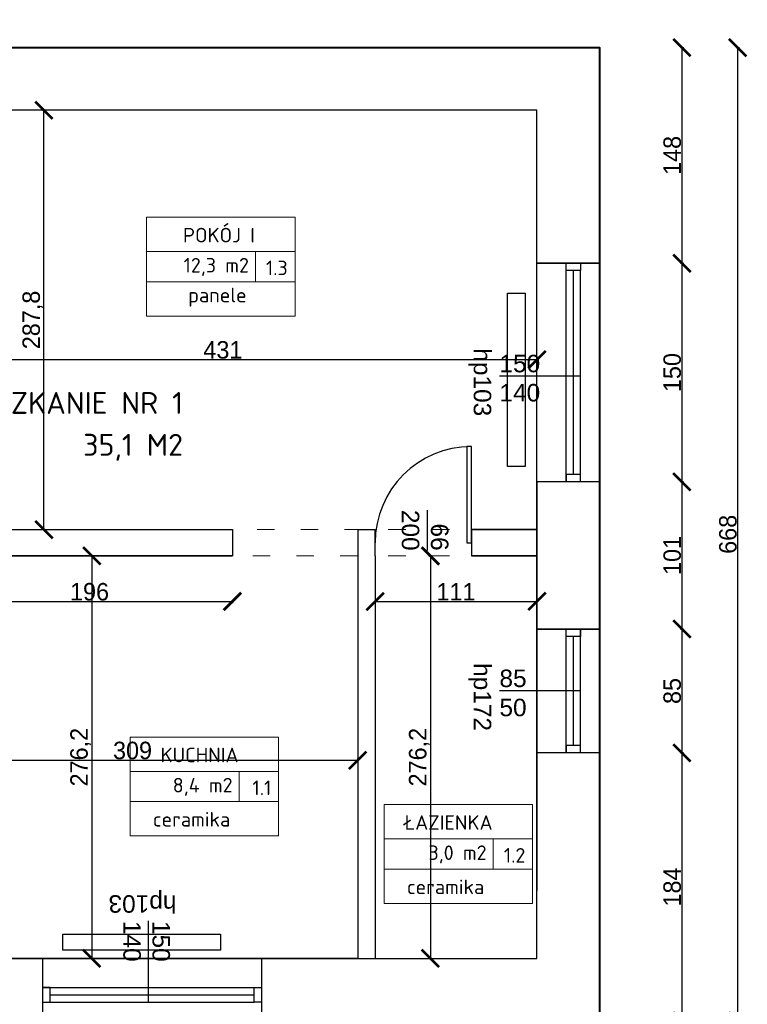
# Model space of a CAD drawing. Header units: inches. Extents: x 2722 to 20832, y 590 to 2922.
# Tile 21 of 25: x 15531 to 16030, y 1586 to 2261. Entities that reach past the tile are written whole.
import ezdxf

# ---------------------------------------------------------------- set-up
doc = ezdxf.new("R2010")
doc.units = ezdxf.units.IN
doc.header["$MEASUREMENT"] = 0
doc.linetypes.add('ACAD_ISO03W100', pattern=[30, 12, -18])
doc.layers.add('Oznaczenia pomieszczeń', color=250, linetype='Continuous', lineweight=9)
doc.styles.add('ISOCPEUR_1', font='isocpeur.ttf', dxfattribs={"height": 10})
doc.dimstyles.new('ISO-25', dxfattribs={"dimtxt": 12, "dimasz": 12, "dimexe": 1.25, "dimexo": 0.625, "dimtad": 1, "dimtoh": 1, "dimdec": 1, "dimtxsty": 'Standard', "dimblk": 'ARCHTICK', "dimcen": 2.5, "dimadec": 0, "dimazin": 0, "dimtfac": 1, "dimtdec": 1, "dimtmove": 0, "dimatfit": 3, "dimldrblk": 'ARCHTICK', "dimfxl": 1, "dimfxlon": 1, "dimarcsym": 0})

# ---------------------------------------------------------------- blocks, each defined once
blk = doc.blocks.new('_ArchTick')
at = {"color": 0, "linetype": 'ByBlock', "const_width": 0.15}
blk.add_lwpolyline([(-0.5, -0.5), (0.5, 0.5)], dxfattribs=at)
blk = doc.blocks.new('*D267')
at = {"color": 0, "lineweight": -2, "transparency": 16777216}
for p, q in [((14980.81, 2491.47), (14980.81, 2493.72)), ((15928.93, 2491.47), (15928.93, 2493.72)), ((14980.81, 2492.47), (15928.93, 2492.47))]:
    blk.add_line(p, q, dxfattribs=at)
at = {"layer": 'Defpoints', "color": 0, "lineweight": 0, "transparency": 16777216}
for p in [(15928.93, 2492.47), (14980.81, 2242.06), (15928.93, 2242.06)]:
    blk.add_point(p, dxfattribs=at)
at = {"color": 0, "lineweight": -2, "transparency": 16777216, "xscale": 12, "yscale": 12, "zscale": 12, "rotation": 180}
blk.add_blockref('_ArchTick', (14980.81, 2492.47), dxfattribs=at)
at = {"color": 0, "lineweight": -2, "transparency": 16777216, "xscale": 12, "yscale": 12, "zscale": 12}
blk.add_blockref('_ArchTick', (15928.93, 2492.47), dxfattribs=at)
at = {"color": 0, "transparency": 16777216, "insert": (15454.87, 2500.09), "char_height": 12, "attachment_point": 5}
blk.add_mtext('948,1', dxfattribs=at)
blk = doc.blocks.new('*D268')
at = {"color": 0, "lineweight": -2, "transparency": 16777216}
for p, q in [((15326.81, 2470.11), (15326.81, 2468.86)), ((15928.93, 2470.11), (15326.81, 2470.11)), ((15928.93, 2469.11), (15928.93, 2471.36))]:
    blk.add_line(p, q, dxfattribs=at)
at = {"layer": 'Defpoints', "color": 0, "lineweight": 0, "transparency": 16777216}
for p in [(15326.81, 2470.11), (15326.81, 2470.11), (15928.93, 2242.06)]:
    blk.add_point(p, dxfattribs=at)
at = {"color": 0, "lineweight": -2, "transparency": 16777216, "xscale": 12, "yscale": 12, "zscale": 12, "rotation": 180}
blk.add_blockref('_ArchTick', (15326.81, 2470.11), dxfattribs=at)
at = {"color": 0, "lineweight": -2, "transparency": 16777216, "xscale": 12, "yscale": 12, "zscale": 12}
blk.add_blockref('_ArchTick', (15928.93, 2470.11), dxfattribs=at)
at = {"color": 0, "transparency": 16777216, "insert": (15627.87, 2477.73), "char_height": 12, "attachment_point": 5}
blk.add_mtext('602,1', dxfattribs=at)
blk = doc.blocks.new('*D276')
at = {"color": 0, "lineweight": -2, "transparency": 16777216}
for p, q in [((15984.43, 2242.06), (15986.68, 2242.06)), ((15985.43, 2242.06), (15985.43, 2094.06)), ((15984.43, 2094.06), (15986.68, 2094.06))]:
    blk.add_line(p, q, dxfattribs=at)
at = {"layer": 'Defpoints', "color": 0, "lineweight": 0, "transparency": 16777216}
for p in [(15928.93, 2242.06), (15928.93, 2094.06), (15985.43, 2094.06)]:
    blk.add_point(p, dxfattribs=at)
at = {"color": 0, "lineweight": -2, "transparency": 16777216, "xscale": 12, "yscale": 12, "zscale": 12}
for p, rotation in [((15985.43, 2242.06), 90), ((15985.43, 2094.06), 270)]:
    blk.add_blockref('_ArchTick', p, dxfattribs=dict(at, rotation=rotation))
at = {"color": 0, "transparency": 16777216, "insert": (15978.81, 2168.06), "char_height": 12, "attachment_point": 5, "rotation": 90}
blk.add_mtext('148', dxfattribs=at)
blk = doc.blocks.new('*D277')
at = {"color": 0, "lineweight": -2, "transparency": 16777216}
for p, q in [((15984.43, 2094.06), (15986.68, 2094.06)), ((15985.43, 2094.06), (15985.43, 1944.06)), ((15984.43, 1944.06), (15986.68, 1944.06))]:
    blk.add_line(p, q, dxfattribs=at)
at = {"layer": 'Defpoints', "color": 0, "lineweight": 0, "transparency": 16777216}
for p in [(15928.93, 2094.06), (15928.93, 1944.06), (15985.43, 1944.06)]:
    blk.add_point(p, dxfattribs=at)
at = {"color": 0, "lineweight": -2, "transparency": 16777216, "xscale": 12, "yscale": 12, "zscale": 12}
for p, rotation in [((15985.43, 2094.06), 90), ((15985.43, 1944.06), 270)]:
    blk.add_blockref('_ArchTick', p, dxfattribs=dict(at, rotation=rotation))
at = {"color": 0, "transparency": 16777216, "insert": (15978.81, 2019.06), "char_height": 12, "attachment_point": 5, "rotation": 90}
blk.add_mtext('150', dxfattribs=at)
blk = doc.blocks.new('*D278')
at = {"color": 0, "lineweight": -2, "transparency": 16777216}
for p, q in [((15984.43, 1944.06), (15986.68, 1944.06)), ((15985.43, 1944.06), (15985.43, 1843.06)), ((15984.43, 1843.06), (15986.68, 1843.06))]:
    blk.add_line(p, q, dxfattribs=at)
at = {"layer": 'Defpoints', "color": 0, "lineweight": 0, "transparency": 16777216}
for p in [(15928.93, 1944.06), (15928.93, 1843.06), (15985.43, 1843.06)]:
    blk.add_point(p, dxfattribs=at)
at = {"color": 0, "lineweight": -2, "transparency": 16777216, "xscale": 12, "yscale": 12, "zscale": 12}
for p, rotation in [((15985.43, 1944.06), 90), ((15985.43, 1843.06), 270)]:
    blk.add_blockref('_ArchTick', p, dxfattribs=dict(at, rotation=rotation))
at = {"color": 0, "transparency": 16777216, "insert": (15978.81, 1893.56), "char_height": 12, "attachment_point": 5, "rotation": 90}
blk.add_mtext('101', dxfattribs=at)
blk = doc.blocks.new('*D279')
at = {"color": 0, "lineweight": -2, "transparency": 16777216}
for p, q in [((15984.43, 1843.06), (15986.68, 1843.06)), ((15985.43, 1843.06), (15985.43, 1758.06)), ((15984.43, 1758.06), (15986.68, 1758.06))]:
    blk.add_line(p, q, dxfattribs=at)
at = {"layer": 'Defpoints', "color": 0, "lineweight": 0, "transparency": 16777216}
for p in [(15928.93, 1843.06), (15928.93, 1758.06), (15985.43, 1758.06)]:
    blk.add_point(p, dxfattribs=at)
at = {"color": 0, "lineweight": -2, "transparency": 16777216, "xscale": 12, "yscale": 12, "zscale": 12}
for p, rotation in [((15985.43, 1843.06), 90), ((15985.43, 1758.06), 270)]:
    blk.add_blockref('_ArchTick', p, dxfattribs=dict(at, rotation=rotation))
at = {"color": 0, "transparency": 16777216, "insert": (15978.81, 1800.56), "char_height": 12, "attachment_point": 5, "rotation": 90}
blk.add_mtext('85', dxfattribs=at)
blk = doc.blocks.new('*D280')
at = {"color": 0, "lineweight": -2, "transparency": 16777216}
for p, q in [((15984.43, 1758.06), (15986.68, 1758.06)), ((15985.43, 1758.06), (15985.43, 1574.06)), ((15984.43, 1574.06), (15986.68, 1574.06))]:
    blk.add_line(p, q, dxfattribs=at)
at = {"layer": 'Defpoints', "color": 0, "lineweight": 0, "transparency": 16777216}
for p in [(15928.93, 1758.06), (15928.93, 1574.06), (15985.43, 1574.06)]:
    blk.add_point(p, dxfattribs=at)
at = {"color": 0, "lineweight": -2, "transparency": 16777216, "xscale": 12, "yscale": 12, "zscale": 12}
for p, rotation in [((15985.43, 1758.06), 90), ((15985.43, 1574.06), 270)]:
    blk.add_blockref('_ArchTick', p, dxfattribs=dict(at, rotation=rotation))
at = {"color": 0, "transparency": 16777216, "insert": (15978.81, 1666.06), "char_height": 12, "attachment_point": 5, "rotation": 90}
blk.add_mtext('184', dxfattribs=at)
blk = doc.blocks.new('*D281')
at = {"color": 0, "lineweight": -2, "transparency": 16777216}
for p, q in [((16022.67, 2242.06), (16024.92, 2242.06)), ((16023.67, 2242.06), (16023.67, 1574.06)), ((16022.67, 1574.06), (16024.92, 1574.06))]:
    blk.add_line(p, q, dxfattribs=at)
at = {"layer": 'Defpoints', "color": 0, "lineweight": 0, "transparency": 16777216}
for p in [(15928.93, 2242.06), (15928.93, 1574.06), (16023.67, 1574.06)]:
    blk.add_point(p, dxfattribs=at)
at = {"color": 0, "lineweight": -2, "transparency": 16777216, "xscale": 12, "yscale": 12, "zscale": 12}
for p, rotation in [((16023.67, 2242.06), 90), ((16023.67, 1574.06), 270)]:
    blk.add_blockref('_ArchTick', p, dxfattribs=dict(at, rotation=rotation))
at = {"color": 0, "transparency": 16777216, "insert": (16017.04, 1908.06), "char_height": 12, "attachment_point": 5, "rotation": 90}
blk.add_mtext('668', dxfattribs=at)
blk = doc.blocks.new('*D343')
at = {"color": 0, "lineweight": -2, "transparency": 16777216}
for p, q in [((15454.93, 2027.94), (15454.93, 2026.69)), ((15454.93, 2027.94), (15885.93, 2027.94)), ((15885.93, 2028.94), (15885.93, 2026.69))]:
    blk.add_line(p, q, dxfattribs=at)
at = {"layer": 'Defpoints', "color": 0, "lineweight": 0, "transparency": 16777216}
for p in [(15454.93, 2028.48), (15885.93, 2032.85), (15885.93, 2027.94)]:
    blk.add_point(p, dxfattribs=at)
at = {"color": 0, "lineweight": -2, "transparency": 16777216, "xscale": 12, "yscale": 12, "zscale": 12, "rotation": 180}
blk.add_blockref('_ArchTick', (15454.93, 2027.94), dxfattribs=at)
at = {"color": 0, "lineweight": -2, "transparency": 16777216, "xscale": 12, "yscale": 12, "zscale": 12}
blk.add_blockref('_ArchTick', (15885.93, 2027.94), dxfattribs=at)
at = {"color": 0, "lineweight": 0, "transparency": 16777216, "insert": (15670.43, 2034.56), "char_height": 12, "attachment_point": 5}
blk.add_mtext('431', dxfattribs=at)
blk = doc.blocks.new('*D346')
at = {"color": 0, "lineweight": -2, "transparency": 16777216}
for p, q in [((15546.63, 2199.06), (15548.88, 2199.06)), ((15547.63, 1911.26), (15547.63, 2199.06)), ((15546.63, 1911.26), (15548.88, 1911.26))]:
    blk.add_line(p, q, dxfattribs=at)
at = {"layer": 'Defpoints', "color": 0, "lineweight": 0, "transparency": 16777216}
for p in [(15540.52, 2199.06), (15547.63, 2199.06), (15544.88, 1911.26)]:
    blk.add_point(p, dxfattribs=at)
at = {"color": 0, "lineweight": -2, "transparency": 16777216, "xscale": 12, "yscale": 12, "zscale": 12}
for p, rotation in [((15547.63, 2199.06), 90), ((15547.63, 1911.26), 270)]:
    blk.add_blockref('_ArchTick', p, dxfattribs=dict(at, rotation=rotation))
at = {"color": 0, "lineweight": 0, "transparency": 16777216, "insert": (15540, 2055.16), "char_height": 12, "attachment_point": 5, "rotation": 90}
blk.add_mtext('287,8', dxfattribs=at)
blk = doc.blocks.new('*D347')
at = {"color": 0, "lineweight": -2, "transparency": 16777216}
for p, q in [((15774.93, 1863.04), (15774.93, 1860.79)), ((15774.93, 1862.04), (15885.93, 1862.04)), ((15885.93, 1863.04), (15885.93, 1860.79))]:
    blk.add_line(p, q, dxfattribs=at)
at = {"layer": 'Defpoints', "color": 0, "lineweight": 0, "transparency": 16777216}
for p in [(15774.93, 1871.68), (15885.93, 1871.68), (15885.93, 1862.04)]:
    blk.add_point(p, dxfattribs=at)
at = {"color": 0, "lineweight": -2, "transparency": 16777216, "xscale": 12, "yscale": 12, "zscale": 12, "rotation": 180}
blk.add_blockref('_ArchTick', (15774.93, 1862.04), dxfattribs=at)
at = {"color": 0, "lineweight": -2, "transparency": 16777216, "xscale": 12, "yscale": 12, "zscale": 12}
blk.add_blockref('_ArchTick', (15885.93, 1862.04), dxfattribs=at)
at = {"color": 0, "lineweight": 0, "transparency": 16777216, "insert": (15830.43, 1868.66), "char_height": 12, "attachment_point": 5}
blk.add_mtext('111', dxfattribs=at)
blk = doc.blocks.new('*D348')
at = {"color": 0, "lineweight": -2, "transparency": 16777216}
for p, q in [((15813.84, 1893.26), (15811.59, 1893.26)), ((15812.84, 1893.26), (15812.84, 1617.06)), ((15813.84, 1617.06), (15811.59, 1617.06))]:
    blk.add_line(p, q, dxfattribs=at)
at = {"layer": 'Defpoints', "color": 0, "lineweight": 0, "transparency": 16777216}
for p in [(15863.43, 1893.26), (15812.84, 1617.06), (15863.43, 1617.06)]:
    blk.add_point(p, dxfattribs=at)
at = {"color": 0, "lineweight": -2, "transparency": 16777216, "xscale": 12, "yscale": 12, "zscale": 12}
for p, rotation in [((15812.84, 1893.26), 90), ((15812.84, 1617.06), 270)]:
    blk.add_blockref('_ArchTick', p, dxfattribs=dict(at, rotation=rotation))
at = {"color": 0, "lineweight": 0, "transparency": 16777216, "insert": (15805.21, 1755.16), "char_height": 12, "attachment_point": 5, "rotation": 90}
blk.add_mtext('276,2', dxfattribs=at)
blk = doc.blocks.new('*D349')
at = {"color": 0, "lineweight": -2, "transparency": 16777216}
for p, q in [((15581.45, 1893.26), (15579.2, 1893.26)), ((15580.45, 1893.26), (15580.45, 1617.06)), ((15581.45, 1617.06), (15579.2, 1617.06))]:
    blk.add_line(p, q, dxfattribs=at)
at = {"layer": 'Defpoints', "color": 0, "lineweight": 0, "transparency": 16777216}
for p in [(15605, 1893.26), (15580.45, 1617.06), (15596.23, 1617.06)]:
    blk.add_point(p, dxfattribs=at)
at = {"color": 0, "lineweight": -2, "transparency": 16777216, "xscale": 12, "yscale": 12, "zscale": 12}
for p, rotation in [((15580.45, 1893.26), 90), ((15580.45, 1617.06), 270)]:
    blk.add_blockref('_ArchTick', p, dxfattribs=dict(at, rotation=rotation))
at = {"color": 0, "lineweight": 0, "transparency": 16777216, "insert": (15572.82, 1755.16), "char_height": 12, "attachment_point": 5, "rotation": 90}
blk.add_mtext('276,2', dxfattribs=at)
blk = doc.blocks.new('*D350')
at = {"color": 0, "lineweight": -2, "transparency": 16777216}
for p, q in [((15453.93, 1752.04), (15453.93, 1754.29)), ((15453.93, 1753.04), (15762.93, 1753.04)), ((15762.93, 1752.04), (15762.93, 1754.29))]:
    blk.add_line(p, q, dxfattribs=at)
at = {"layer": 'Defpoints', "color": 0, "lineweight": 0, "transparency": 16777216}
for p in [(15762.93, 1753.04), (15453.93, 1743.4), (15762.93, 1743.4)]:
    blk.add_point(p, dxfattribs=at)
at = {"color": 0, "lineweight": -2, "transparency": 16777216, "xscale": 12, "yscale": 12, "zscale": 12, "rotation": 180}
blk.add_blockref('_ArchTick', (15453.93, 1753.04), dxfattribs=at)
at = {"color": 0, "lineweight": -2, "transparency": 16777216, "xscale": 12, "yscale": 12, "zscale": 12}
blk.add_blockref('_ArchTick', (15762.93, 1753.04), dxfattribs=at)
at = {"color": 0, "lineweight": 0, "transparency": 16777216, "insert": (15608.43, 1759.67), "char_height": 12, "attachment_point": 5}
blk.add_mtext('309', dxfattribs=at)
blk = doc.blocks.new('*D351')
at = {"color": 0, "lineweight": -2, "transparency": 16777216}
for p, q in [((15480.93, 1862.97), (15480.93, 1860.72)), ((15480.93, 1861.97), (15676.93, 1861.97)), ((15676.93, 1862.97), (15676.93, 1860.72))]:
    blk.add_line(p, q, dxfattribs=at)
at = {"layer": 'Defpoints', "color": 0, "lineweight": 0, "transparency": 16777216}
for p in [(15480.93, 1893.26), (15676.93, 1893.26), (15676.93, 1861.97)]:
    blk.add_point(p, dxfattribs=at)
at = {"color": 0, "lineweight": -2, "transparency": 16777216, "xscale": 12, "yscale": 12, "zscale": 12, "rotation": 180}
blk.add_blockref('_ArchTick', (15480.93, 1861.97), dxfattribs=at)
at = {"color": 0, "lineweight": -2, "transparency": 16777216, "xscale": 12, "yscale": 12, "zscale": 12}
blk.add_blockref('_ArchTick', (15676.93, 1861.97), dxfattribs=at)
at = {"color": 0, "lineweight": 0, "transparency": 16777216, "insert": (15578.93, 1868.59), "char_height": 12, "attachment_point": 5}
blk.add_mtext('196', dxfattribs=at)

msp = doc.modelspace()

# ---------------------------------------------------------------- linework, layer by layer
for p, q in [((15928.93, 2242.06), (14984.81, 2242.06)), ((15928.93, 2094.06), (15928.93, 2242.06)), ((15885.93, 2199.06), (15454.93, 2199.06)), ((15928.93, 2094.06), (15885.93, 2094.06)), ((15885.93, 1944.06), (15885.93, 2094.06)), ((15885.93, 2094.06), (15928.93, 2094.06)), ((15905.93, 2089.06), (15905.93, 2094.06)), ((15905.93, 1944.06), (15905.93, 2089.06)), ((15915.93, 2089.06), (15905.93, 2089.06)), ((15910.93, 1949.06), (15910.93, 2089.06)), ((15915.93, 2094.06), (15915.93, 2089.06)), ((15915.93, 1944.06), (15915.93, 2089.06)), ((15928.93, 1944.06), (15928.93, 2094.06)), ((15915.93, 2016.56), (15860.21, 2016.56)), ((15840.93, 1968.26), (15837.93, 1968.26)), ((15837.93, 1968.26), (15837.93, 1902.26)), ((15840.93, 1902.26), (15840.93, 1968.26)), ((15915.93, 1949.06), (15905.93, 1949.06)), ((15905.93, 1949.06), (15905.93, 1944.06)), ((15915.93, 1944.06), (15915.93, 1949.06)), ((15928.93, 1944.06), (15885.93, 1944.06)), ((15885.93, 1944.06), (15885.93, 1663.5)), ((15928.93, 1944.06), (15885.93, 1944.06)), ((15928.93, 1843.06), (15928.93, 1944.06)), ((15810.52, 1924.72), (15810.52, 1896.86)), ((15480.93, 1911.26), (15676.93, 1911.26)), ((15676.93, 1911.26), (15676.93, 1893.26)), ((15762.93, 1911.26), (15762.93, 1617.06)), ((15762.93, 1911.26), (15774.93, 1911.26)), ((15774.93, 1893.26), (15774.93, 1911.26)), ((15885.93, 1911.26), (15840.93, 1911.26)), ((15840.93, 1911.26), (15840.93, 1893.26)), ((15840.93, 1911.26), (15885.93, 1911.26)), ((15885.93, 1758.06), (15885.93, 1908.06)), ((15837.93, 1902.26), (15840.93, 1902.26)), ((15480.93, 1893.26), (15676.93, 1893.26)), ((15676.93, 1893.26), (15480.93, 1893.26)), ((15774.93, 1893.26), (15774.93, 1617.06)), ((15885.93, 1893.26), (15840.93, 1893.26)), ((15885.93, 1893.26), (15840.93, 1893.26)), ((15840.93, 1893.26), (15885.93, 1893.26)), ((15928.93, 1843.06), (15885.93, 1843.06)), ((15885.93, 1843.06), (15928.93, 1843.06)), ((15905.93, 1758.06), (15905.93, 1843.06)), ((15905.93, 1838.06), (15905.93, 1843.06)), ((15915.93, 1838.06), (15905.93, 1838.06)), ((15910.93, 1763.06), (15910.93, 1838.06)), ((15915.93, 1758.06), (15915.93, 1843.06)), ((15915.93, 1843.06), (15915.93, 1838.06)), ((15928.93, 1758.06), (15928.93, 1843.06)), ((15915.93, 1800.56), (15860.21, 1800.56)), ((15928.93, 1758.06), (15885.93, 1758.06)), ((15928.93, 1758.06), (15885.93, 1758.06)), ((15915.93, 1763.06), (15905.93, 1763.06)), ((15905.93, 1763.06), (15905.93, 1758.06)), ((15915.93, 1758.06), (15915.93, 1763.06)), ((15928.93, 1574.06), (15928.93, 1758.06)), ((15619.43, 1587.06), (15619.43, 1642.78)), ((15762.93, 1617.06), (15453.93, 1617.06)), ((15546.93, 1574.06), (15546.93, 1617.06)), ((15546.93, 1617.06), (15696.93, 1617.06)), ((15696.93, 1617.06), (15696.93, 1574.06)), ((15551.93, 1597.06), (15546.93, 1597.06)), ((15546.93, 1597.06), (15691.93, 1597.06)), ((15551.93, 1587.06), (15551.93, 1597.06)), ((15691.93, 1587.06), (15691.93, 1597.06)), ((15691.93, 1597.06), (15696.93, 1597.06)), ((15551.93, 1592.06), (15691.93, 1592.06)), ((15546.93, 1587.06), (15551.93, 1587.06)), ((15546.93, 1587.06), (15691.93, 1587.06)), ((15696.93, 1587.06), (15691.93, 1587.06))]:
    msp.add_line(p, q)
at = {"lineweight": 0}
for p, q in [((15719.93, 2102.13), (15617.99, 2102.13)), ((15692.84, 2102.13), (15692.84, 2081.39)), ((15719.93, 2081.39), (15617.99, 2081.39)), ((15708.69, 1745.37), (15606.75, 1745.37)), ((15681.6, 1745.37), (15681.6, 1724.62)), ((15708.69, 1724.62), (15606.75, 1724.62)), ((15883.01, 1699.03), (15781.07, 1699.03)), ((15855.92, 1699.03), (15855.92, 1678.28)), ((15883.01, 1678.28), (15781.07, 1678.28))]:
    msp.add_line(p, q, dxfattribs=at)
msp.add_lwpolyline([(14671.93, 2085.06), (14671.93, 1574.06), (15928.93, 1574.06), (15928.93, 2242.06), (14980.81, 2242.06), (14980.81, 2085.06), (14671.93, 2085.06)])
at = {"lineweight": 40}
msp.add_lwpolyline([(14671.93, 2085.06), (14980.81, 2085.06), (14980.81, 2242.06), (15928.93, 2242.06), (15928.93, 1574.06), (14671.93, 1574.06)], dxfattribs=at)
for points in [[(14671.93, 2042.06), (14671.93, 1617.06), (15885.93, 1617.06), (15885.93, 2199.06), (15023.81, 2199.06), (15023.81, 2042.06)], [(15865.66, 2073.49), (15877.96, 2073.49), (15877.96, 1954.6), (15865.66, 1954.6)], [(15668.8, 1633.58), (15668.8, 1622.76), (15560.69, 1622.76), (15560.69, 1633.58)]]:
    msp.add_lwpolyline(points, close=True)
at = {"linetype": 'ACAD_ISO03W100', "lineweight": 0}
for points in [[(15454.87, 2199.06), (15885.93, 2199.06), (15885.93, 1911.26), (15480.93, 1911.26), (15480.93, 1936.06), (15454.93, 1936.06)], [(15885.93, 1893.26), (15774.93, 1893.26), (15774.93, 1617.06), (15885.93, 1617.06)]]:
    msp.add_lwpolyline(points, close=True, dxfattribs=at)
at = {"lineweight": 0}
for points in [[(15719.93, 2057.83), (15617.99, 2057.83), (15617.99, 2125.68), (15719.93, 2125.68)], [(15708.69, 1701.07), (15606.75, 1701.07), (15606.75, 1768.92), (15708.69, 1768.92)], [(15883.01, 1654.73), (15781.07, 1654.73), (15781.07, 1722.58), (15883.01, 1722.58)]]:
    msp.add_lwpolyline(points, close=True, dxfattribs=at)
at = {"linetype": 'ACAD_ISO03W100', "lineweight": 0}
msp.add_lwpolyline([(15453.93, 1858.06), (15480.93, 1858.06), (15480.93, 1893.26), (15762.93, 1893.26), (15762.93, 1617.06), (15453.93, 1617.06), (15453.93, 1858.06)], dxfattribs=at)
msp.add_arc((15840.93, 1902.26), 66, 90, 180)

# ---------------------------------------------------------------- texts
at = {"char_height": 12}
for s, insert, attachment_point, rotation in [('{\\f@Arial Unicode MS|b0|i0|c238|p34;hp103}', (15854.57, 2035.7), 1, 270), ('{\\f@Arial Unicode MS|b0|i0|c238|p34;66\\P200}', (15825.2, 1896.86), 3, 270), ('{\\f@Arial Unicode MS|b0|i0|c238|p34;hp172}', (15854.57, 1819.7), 1, 270), ('{\\f@Arial Unicode MS|b0|i0|c238|p34;hp103}', (15638.57, 1648.42), 1, 180), ('{\\f@Arial Unicode MS|b0|i0|c238|p34;150^I140}', (15634.12, 1642.78), 1, 270)]:
    msp.add_mtext_dynamic_manual_height_columns(s, width=21.2266, gutter_width=1, heights=[0], dxfattribs=dict(at, insert=insert, attachment_point=attachment_point, rotation=rotation))
at = {"char_height": 12, "attachment_point": 1}
for s, insert in [('{\\f@Arial Unicode MS|b0|i0|c238|p34;150^I140}', (15860.21, 2031.24)), ('{\\f@Arial Unicode MS|b0|i0|c238|p34;85^I50}', (15860.21, 1815.24))]:
    msp.add_mtext_dynamic_manual_height_columns(s, width=21.2266, gutter_width=1, heights=[0], dxfattribs=dict(at, insert=insert))
at = {"layer": 'Oznaczenia pomieszczeń', "color": 7, "attachment_point": 9, "line_spacing_factor": 1.149209, "style": 'ISOCPEUR_1'}
for s, insert, char_height, width in [('POKÓJ I', (15692.43, 2108.37), 10, 107.3104), ('12,3 m2', (15688.33, 2085.36), 10, 62.2539), ('1.3', (15714.92, 2085.89), 10, 47.8055), ('panele', (15686.73, 2064.25), 10, 107.3104), ('{\\fISOCPEUR|b1|i0|c238|p34;MIESZKANIE NR 1 35,1 M2}', (15643.09, 1958.49), 15, 185.4773), ('KUCHNIA', (15681.2, 1751.61), 10, 107.3104), ('8,4 m2', (15677.09, 1728.6), 10, 62.2539), ('1.1', (15703.68, 1729.13), 10, 47.8055), ('ceramika', (15675.49, 1707.49), 10, 107.3104), ('ŁAZIENKA', (15855.52, 1705.27), 10, 107.3104), ('1.2', (15878, 1682.78), 10, 47.8055), ('3,0 m2', (15851.41, 1682.26), 10, 62.2539), ('ceramika', (15849.81, 1661.15), 10, 107.3104)]:
    msp.add_mtext(s, dxfattribs=dict(at, insert=insert, char_height=char_height, width=width))

# ---------------------------------------------------------------- dimensions: what is measured, and where the dimension line sits
for base, p1, p2, picture, middle in [((15928.93, 2492.47), (14980.81, 2242.06), (15928.93, 2242.06), '*D267', (15454.87, 2500.09)), ((15326.81, 2470.11), (15928.93, 2242.06), (15326.81, 2470.11), '*D268', (15627.87, 2477.73))]:
    dim = msp.add_linear_dim(base=base, p1=p1, p2=p2, dimstyle='ISO-25')
    dim.commit()
    dim.dimension.update_dxf_attribs({"geometry": picture, "text_midpoint": middle})
for base, p2, picture, middle in [((15985.43, 2094.06), (15928.93, 2094.06), '*D276', (15978.81, 2168.06)), ((16023.67, 1574.06), (15928.93, 1574.06), '*D281', (16017.04, 1908.06))]:
    dim = msp.add_linear_dim(base=base, p1=(15928.93, 2242.06), p2=p2, angle=90, dimstyle='ISO-25')
    dim.commit()
    dim.dimension.update_dxf_attribs({"geometry": picture, "text_midpoint": middle})
at = {"lineweight": 0}
for base, p1, p2, picture, middle in [((15547.63, 2199.06), (15544.88, 1911.26), (15540.52, 2199.06), '*D346', (15540, 2055.16)), ((15580.45, 1617.06), (15605, 1893.26), (15596.23, 1617.06), '*D349', (15572.82, 1755.16)), ((15812.84, 1617.06), (15863.43, 1893.26), (15863.43, 1617.06), '*D348', (15805.21, 1755.16))]:
    dim = msp.add_linear_dim(base=base, p1=p1, p2=p2, angle=90, dimstyle='ISO-25', dxfattribs=at)
    dim.commit()
    dim.dimension.update_dxf_attribs({"geometry": picture, "text_midpoint": middle})
for base, p1, p2, picture, middle in [((15985.43, 1944.06), (15928.93, 2094.06), (15928.93, 1944.06), '*D277', (15978.81, 2019.06)), ((15985.43, 1843.06), (15928.93, 1944.06), (15928.93, 1843.06), '*D278', (15978.81, 1893.56)), ((15985.43, 1758.06), (15928.93, 1843.06), (15928.93, 1758.06), '*D279', (15978.81, 1800.56)), ((15985.43, 1574.06), (15928.93, 1758.06), (15928.93, 1574.06), '*D280', (15978.81, 1666.06))]:
    dim = msp.add_linear_dim(base=base, p1=p1, p2=p2, angle=90, dimstyle='ISO-25', override={"dimtmove": 1})
    dim.commit()
    dim.dimension.update_dxf_attribs({"geometry": picture, "text_midpoint": middle})
for base, p1, p2, picture, middle in [((15885.93, 2027.94), (15454.93, 2028.48), (15885.93, 2032.85), '*D343', (15670.43, 2034.56)), ((15676.93, 1861.97), (15480.93, 1893.26), (15676.93, 1893.26), '*D351', (15578.93, 1868.59)), ((15885.93, 1862.04), (15774.93, 1871.68), (15885.93, 1871.68), '*D347', (15830.43, 1868.66)), ((15762.93, 1753.04), (15453.93, 1743.4), (15762.93, 1743.4), '*D350', (15608.43, 1759.67))]:
    dim = msp.add_linear_dim(base=base, p1=p1, p2=p2, dimstyle='ISO-25', dxfattribs=at)
    dim.commit()
    dim.dimension.update_dxf_attribs({"geometry": picture, "text_midpoint": middle})

doc.saveas('drawing.dxf')
